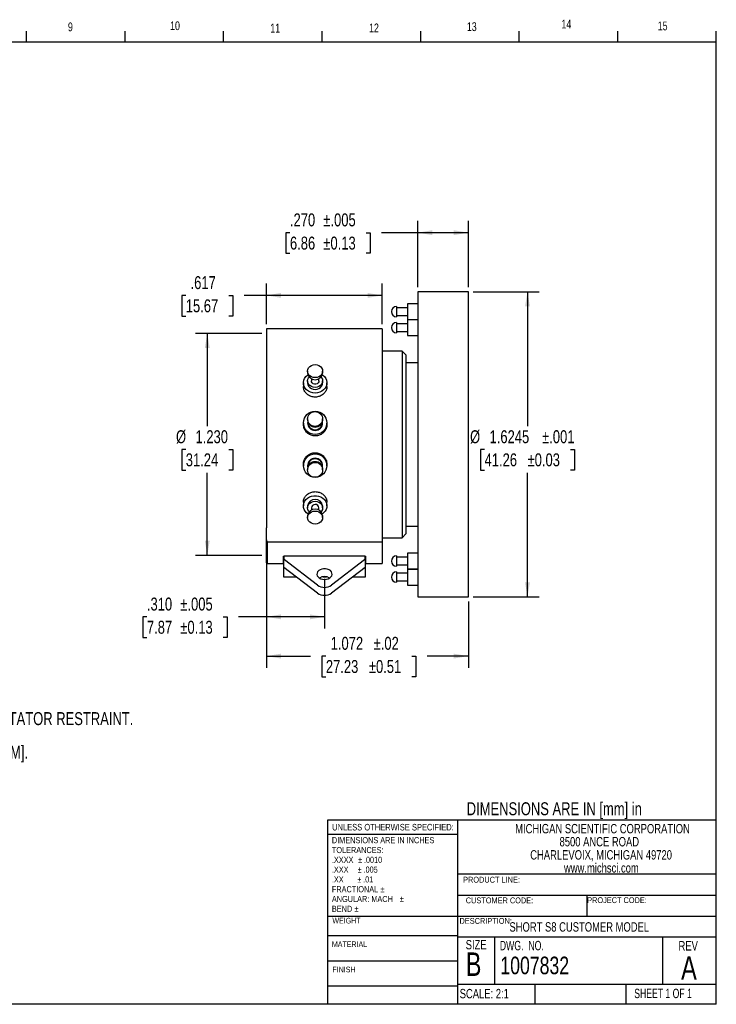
# Model space of a CAD drawing. Header units: inches. Extents: x 0.5 to 16.4, y 0.4 to 10.9.
# Tile 13 of 13: x 9 to 16.4, y 0.4 to 10.9. Entities that reach past the tile are written whole.
import ezdxf

# ---------------------------------------------------------------- set-up
doc = ezdxf.new("R2010")
doc.units = ezdxf.units.IN
doc.header["$MEASUREMENT"] = 0
for name, color, linetype in [('BORDER', 1, 'Continuous'), ('DIMENSIONS', 150, 'Continuous'), ('OBJECT', 1, 'Continuous'), ('TEXT', 7, 'Continuous')]:
    doc.layers.add(name, color=color, linetype=linetype)
doc.styles.add('SLDTEXTSTYLE0', font='TXT', dxfattribs={"width": 0.75})
doc.styles.add('SLDTEXTSTYLE1', font='TXT', dxfattribs={"width": 0.694444})
doc.styles.add('SLDTEXTSTYLE2', font='TXT', dxfattribs={"width": 0.6875})
doc.dimstyles.new('SLDDIMSTYLE2', dxfattribs={"dimtxt": 0.137795, "dimasz": 0.156, "dimexe": 0, "dimexo": 0.0625, "dimgap": 0.034449, "dimtad": 0, "dimtih": 1, "dimtoh": 1, "dimdec": 3, "dimlfac": 0.5, "dimrnd": 1e-09, "dimzin": 4, "dimdsep": 46, "dimtxsty": 'SLDTEXTSTYLE0', "dimsah": 1, "dimcen": 0.09, "dimadec": 0, "dimazin": 1, "dimtfac": 1, "dimtdec": 3, "dimtofl": 0, "dimtmove": 0, "dimatfit": 3, "dimfxl": 0, "dimfrac": 2, "dimtolj": 1, "dimtzin": 12, "dimarcsym": 0})
doc.dimstyles.new('SLDDIMSTYLE3', dxfattribs={"dimtxt": 0.137795, "dimasz": 0.156, "dimexe": 0, "dimexo": 0.0625, "dimgap": 0.034449, "dimtad": 0, "dimtih": 1, "dimtoh": 1, "dimdec": 3, "dimlfac": 0.5, "dimrnd": 1e-09, "dimzin": 12, "dimdsep": 46, "dimtxsty": 'SLDTEXTSTYLE0', "dimsah": 1, "dimcen": 0.09, "dimadec": 0, "dimazin": 3, "dimtfac": 1, "dimtdec": 3, "dimtofl": 0, "dimtmove": 0, "dimatfit": 3, "dimfxl": 0, "dimfrac": 2, "dimtolj": 1, "dimtzin": 12, "dimarcsym": 0})
doc.dimstyles.new('SLDDIMSTYLE4', dxfattribs={"dimtxt": 0.137795, "dimasz": 0.156, "dimexe": 0, "dimexo": 0.0625, "dimgap": 0.034449, "dimtad": 0, "dimtih": 1, "dimtoh": 1, "dimdec": 3, "dimlfac": 0.5, "dimrnd": 1e-09, "dimzin": 4, "dimdsep": 46, "dimtxsty": 'SLDTEXTSTYLE0', "dimsah": 1, "dimcen": 0.09, "dimadec": 0, "dimazin": 1, "dimtol": 1, "dimtp": 0.005, "dimtm": 0.005, "dimtfac": 1, "dimtdec": 3, "dimtofl": 0, "dimtmove": 0, "dimatfit": 3, "dimfxl": 0, "dimfrac": 2, "dimtolj": 1, "dimarcsym": 0})
doc.dimstyles.new('SLDDIMSTYLE5', dxfattribs={"dimtxt": 0.137795, "dimasz": 0.156, "dimexe": 0, "dimexo": 0.0625, "dimgap": 0.034449, "dimtad": 0, "dimtih": 1, "dimtoh": 1, "dimdec": 3, "dimlfac": 0.5, "dimrnd": 1e-09, "dimzin": 12, "dimdsep": 46, "dimtxsty": 'SLDTEXTSTYLE0', "dimsah": 1, "dimcen": 0.09, "dimadec": 0, "dimazin": 3, "dimtol": 1, "dimtp": 0.02, "dimtm": 0.02, "dimtfac": 1, "dimtofl": 0, "dimtmove": 0, "dimatfit": 3, "dimfxl": 0, "dimfrac": 2, "dimtolj": 1, "dimarcsym": 0})
doc.dimstyles.new('SLDDIMSTYLE6', dxfattribs={"dimtxt": 0.137795, "dimasz": 0.156, "dimexe": 0, "dimexo": 0.0625, "dimgap": 0.034449, "dimtad": 0, "dimtih": 1, "dimtoh": 1, "dimdec": 4, "dimlfac": 0.5, "dimrnd": 1e-09, "dimzin": 12, "dimdsep": 46, "dimtxsty": 'SLDTEXTSTYLE0', "dimsah": 1, "dimcen": 0.09, "dimadec": 0, "dimazin": 3, "dimtol": 1, "dimtp": 0.001, "dimtm": 0.001, "dimtfac": 1, "dimtdec": 3, "dimtofl": 0, "dimtmove": 0, "dimatfit": 3, "dimfxl": 0, "dimfrac": 2, "dimtolj": 1, "dimarcsym": 0})

# ---------------------------------------------------------------- blocks, each defined once
blk = doc.blocks.new('SW_NOTE_0')
at = {"layer": 'DIMENSIONS', "color": 0, "attachment_point": 1, "style": 'SLDTEXTSTYLE0'}
for s, insert, char_height in [('Details and specifications provided in this document are purely for informational purposes and are subject to alterations. No', (0, 0.178), 0.137795), ('liability is accepted for errors or omissions. ©2020 Michigan Scientific Corporation', (0, -0.001), 0.1378)]:
    blk.add_mtext(s, dxfattribs=dict(at, insert=insert, char_height=char_height))
blk = doc.blocks.new('SW_NOTE_0_1')
at = {"layer": 'TEXT', "color": 0, "char_height": 0.065, "attachment_point": 1, "style": 'SLDTEXTSTYLE0'}
for s, insert in [('DIMENSIONS ARE IN INCHES', (0, 0.084)), ('TOLERANCES:', (0, -0.021)), ('.XXXX', (0, -0.125)), ('%%p', (0.279, -0.125)), ('.0010', (0.341, -0.125)), ('.XXX', (0, -0.229)), ('%%p', (0.275, -0.229)), ('.005', (0.337, -0.229)), ('.XX', (0, -0.334)), ('%%p', (0.271, -0.334)), ('.01', (0.333, -0.334)), ('FRACTIONAL', (0, -0.438)), ('%%p', (0.518, -0.438)), ('ANGULAR: MACH', (0, -0.542)), ('%%p', (0.723, -0.542)), ('BEND', (0, -0.647)), ('%%p', (0.242, -0.647))]:
    blk.add_mtext(s, dxfattribs=dict(at, insert=insert))
blk = doc.blocks.new('SW_NOTE_0_2')
at = {"layer": 'TEXT', "color": 0, "char_height": 0.1, "attachment_point": 2, "style": 'SLDTEXTSTYLE0'}
for s, insert in [('MICHIGAN SCIENTIFIC CORPORATION', (1.219, 0.129)), ('8500 ANCE ROAD', (1.185, -0.01)), ('CHARLEVOIX, MICHIGAN 49720', (1.204, -0.15)), ('www.michsci.com', (1.207, -0.289))]:
    blk.add_mtext(s, dxfattribs=dict(at, insert=insert))
blk = doc.blocks.new('SW_NOTE_0_5')
at = {"layer": 'DIMENSIONS', "color": 0, "char_height": 0.1378, "attachment_point": 1, "style": 'SLDTEXTSTYLE0'}
for s, insert in [('TABS TO ATTACH STATOR RESTRAINT.', (0.02, 0.067)), ('USE A FLEXIBLE CABLE OR SOFT SPRING AS A STATOR RESTRAINT.', (0.02, -0.111)), ('DO NOT USE THE STATOR CABLE.', (0.02, -0.289)), ('UNIT TORQUE IS APPROXIMATELY 3 OZ-IN [.02 N-M].', (0.02, -0.467))]:
    blk.add_mtext(s, dxfattribs=dict(at, insert=insert))
blk = doc.blocks.new('_D_1')
at = {"layer": 'DIMENSIONS'}
for p, q in [((11.532, 7.537), (10.827, 7.537)), ((10.952, 7.537), (10.952, 6.547)), ((10.723, 6.3), (10.681, 6.3)), ((10.681, 6.3), (10.681, 6.081)), ((11.181, 6.3), (11.223, 6.3)), ((11.223, 6.3), (11.223, 6.081)), ((10.681, 6.081), (10.723, 6.081)), ((10.952, 5.173), (10.952, 6.053)), ((11.223, 6.081), (11.181, 6.081)), ((11.532, 5.173), (10.827, 5.173))]:
    blk.add_line(p, q, dxfattribs=at)
for points in [[(10.952, 7.537), (10.926, 7.381), (10.978, 7.381)], [(10.952, 5.173), (10.978, 5.329), (10.926, 5.329)]]:
    blk.add_solid(points, dxfattribs=at)
at = {"layer": 'DIMENSIONS', "char_height": 0.1378, "attachment_point": 1, "style": 'SLDTEXTSTYLE0'}
for s, insert in [('%%c', (10.619, 6.505)), ('1.230', (10.827, 6.505)), ('31.24', (10.723, 6.259))]:
    blk.add_mtext(s, dxfattribs=dict(at, insert=insert))
blk = doc.blocks.new('_D_2')
at = {"layer": 'DIMENSIONS'}
for p, q in [((11.582, 7.635), (11.582, 8.066)), ((12.816, 7.635), (12.816, 8.066)), ((10.723, 7.94), (10.681, 7.94)), ((10.681, 7.94), (10.681, 7.721)), ((11.181, 7.94), (11.223, 7.94)), ((11.223, 7.94), (11.223, 7.721)), ((11.582, 7.941), (11.344, 7.941)), ((12.816, 7.941), (11.582, 7.941)), ((10.681, 7.721), (10.723, 7.721)), ((11.223, 7.721), (11.181, 7.721))]:
    blk.add_line(p, q, dxfattribs=at)
for points in [[(11.582, 7.941), (11.738, 7.915), (11.738, 7.967)], [(12.816, 7.941), (12.66, 7.967), (12.66, 7.915)]]:
    blk.add_solid(points, dxfattribs=at)
at = {"layer": 'DIMENSIONS', "char_height": 0.1378, "attachment_point": 1, "style": 'SLDTEXTSTYLE0'}
for s, insert in [('.617', (10.774, 8.146)), ('15.67', (10.723, 7.899))]:
    blk.add_mtext(s, dxfattribs=dict(at, insert=insert))
blk = doc.blocks.new('_D_3')
at = {"layer": 'DIMENSIONS'}
for p, q in [((13.195, 8.029), (13.195, 8.734)), ((13.735, 8.029), (13.735, 8.734)), ((11.833, 8.608), (11.791, 8.608)), ((11.791, 8.608), (11.791, 8.389)), ((12.646, 8.608), (12.688, 8.608)), ((12.688, 8.608), (12.688, 8.389)), ((13.195, 8.609), (12.809, 8.609)), ((13.735, 8.609), (13.195, 8.609)), ((11.791, 8.389), (11.833, 8.389)), ((12.688, 8.389), (12.646, 8.389))]:
    blk.add_line(p, q, dxfattribs=at)
for points in [[(13.195, 8.609), (13.351, 8.583), (13.351, 8.635)], [(13.735, 8.609), (13.579, 8.635), (13.579, 8.583)]]:
    blk.add_solid(points, dxfattribs=at)
at = {"layer": 'DIMENSIONS', "char_height": 0.1378, "attachment_point": 1, "style": 'SLDTEXTSTYLE0'}
for s, insert in [('.270', (11.833, 8.814)), ('±.005', (12.189, 8.814)), ('6.86', (11.833, 8.567)), ('±0.13', (12.189, 8.567))]:
    blk.add_mtext(s, dxfattribs=dict(at, insert=insert))
blk = doc.blocks.new('_D_4')
at = {"layer": 'DIMENSIONS'}
for p, q in [((11.582, 5.287), (11.582, 3.975)), ((13.735, 4.68), (13.735, 3.975)), ((11.582, 4.1), (12.053, 4.1)), ((12.216, 4.099), (12.174, 4.099)), ((12.174, 4.099), (12.174, 3.88)), ((13.131, 4.099), (13.173, 4.099)), ((13.173, 4.099), (13.173, 3.88)), ((13.735, 4.1), (13.294, 4.1)), ((12.174, 3.88), (12.216, 3.88)), ((13.173, 3.88), (13.131, 3.88))]:
    blk.add_line(p, q, dxfattribs=at)
for points in [[(11.582, 4.1), (11.738, 4.074), (11.738, 4.126)], [(13.735, 4.1), (13.579, 4.126), (13.579, 4.074)]]:
    blk.add_solid(points, dxfattribs=at)
at = {"layer": 'DIMENSIONS', "char_height": 0.1378, "attachment_point": 1, "style": 'SLDTEXTSTYLE0'}
for s, insert in [('1.072', (12.267, 4.305)), ('±.02', (12.725, 4.305)), ('27.23', (12.216, 4.058)), ('±0.51', (12.674, 4.058))]:
    blk.add_mtext(s, dxfattribs=dict(at, insert=insert))
blk = doc.blocks.new('_D_5')
at = {"layer": 'DIMENSIONS'}
for p, q in [((13.785, 7.979), (14.489, 7.979)), ((14.364, 7.979), (14.364, 6.547)), ((13.907, 6.3), (13.865, 6.3)), ((13.865, 6.3), (13.865, 6.081)), ((14.822, 6.3), (14.864, 6.3)), ((14.864, 6.3), (14.864, 6.081)), ((13.865, 6.081), (13.907, 6.081)), ((14.364, 4.73), (14.364, 6.053)), ((14.864, 6.081), (14.822, 6.081)), ((13.785, 4.73), (14.489, 4.73))]:
    blk.add_line(p, q, dxfattribs=at)
for points in [[(14.364, 7.979), (14.338, 7.823), (14.39, 7.823)], [(14.364, 4.73), (14.39, 4.886), (14.338, 4.886)]]:
    blk.add_solid(points, dxfattribs=at)
at = {"layer": 'DIMENSIONS', "char_height": 0.1378, "attachment_point": 1, "style": 'SLDTEXTSTYLE0'}
for s, insert in [('%%c', (13.752, 6.505)), ('1.6245', (13.96, 6.505)), ('±.001', (14.52, 6.505)), ('41.26', (13.907, 6.259)), ('±0.03', (14.365, 6.259))]:
    blk.add_mtext(s, dxfattribs=dict(at, insert=insert))
blk = doc.blocks.new('_D_6')
at = {"layer": 'DIMENSIONS'}
for p, q in [((11.582, 5.287), (11.582, 4.393)), ((12.202, 4.924), (12.202, 4.393)), ((10.309, 4.517), (10.267, 4.517)), ((10.267, 4.517), (10.267, 4.298)), ((11.122, 4.517), (11.164, 4.517)), ((11.164, 4.517), (11.164, 4.298)), ((11.582, 4.518), (11.285, 4.518)), ((12.202, 4.518), (11.582, 4.518)), ((10.267, 4.298), (10.309, 4.298)), ((11.164, 4.298), (11.122, 4.298))]:
    blk.add_line(p, q, dxfattribs=at)
for points in [[(11.582, 4.518), (11.738, 4.492), (11.738, 4.544)], [(12.202, 4.518), (12.046, 4.544), (12.046, 4.492)]]:
    blk.add_solid(points, dxfattribs=at)
at = {"layer": 'DIMENSIONS', "char_height": 0.1378, "attachment_point": 1, "style": 'SLDTEXTSTYLE0'}
for s, insert in [('.310', (10.309, 4.723)), ('±.005', (10.665, 4.723)), ('7.87', (10.309, 4.476)), ('±0.13', (10.665, 4.476))]:
    blk.add_mtext(s, dxfattribs=dict(at, insert=insert))

msp = doc.modelspace()

# ---------------------------------------------------------------- linework, layer by layer
at = {"layer": 'BORDER'}
for p, q in [((9.02625, 10.64207), (9.02625, 10.75404)), ((10.07625, 10.64207), (10.07625, 10.75404)), ((11.12625, 10.64207), (11.12625, 10.75404)), ((12.17625, 10.64207), (12.17625, 10.75404)), ((13.22625, 10.64207), (13.22625, 10.75404)), ((14.27625, 10.64207), (14.27625, 10.75404)), ((15.32625, 10.64207), (15.32625, 10.75404)), ((16.37625, 10.64207), (16.37625, 10.75404)), ((0.62625, 10.64207), (16.37625, 10.64207)), ((16.37625, 0.39207), (16.37625, 10.64207)), ((12.23608, 0.39207), (12.23608, 2.35642)), ((12.23608, 2.35642), (16.37625, 2.35642)), ((13.61753, 2.35642), (13.61753, 0.39207)), ((13.61753, 2.35642), (13.61753, 0.39207)), ((13.61753, 2.20208), (12.23608, 2.20208)), ((13.61753, 1.78004), (16.37625, 1.78004)), ((13.61753, 1.55532), (16.37625, 1.55532)), ((14.99689, 1.55532), (14.99689, 1.33102)), ((12.23608, 1.33236), (13.61753, 1.33236)), ((13.61753, 1.33102), (16.37625, 1.33102)), ((12.23608, 1.1258), (13.61753, 1.1258)), ((13.61753, 1.11194), (16.37625, 1.11194)), ((14.01308, 1.11194), (14.01308, 0.60496)), ((15.80432, 1.11194), (15.80432, 0.60496)), ((12.23608, 0.8558), (13.61753, 0.8558)), ((12.23608, 0.58835), (13.61753, 0.58835)), ((13.61753, 0.60496), (16.37625, 0.60496)), ((14.44067, 0.60496), (14.44067, 0.39207)), ((15.41258, 0.60496), (15.41258, 0.39207)), ((16.37625, 0.39207), (0.62625, 0.39207))]:
    msp.add_line(p, q, dxfattribs=at)
at = {"layer": 'OBJECT', "linetype": 'Continuous', "lineweight": 25}
for p, q in [((13.73451, 7.97922), (13.19451, 7.97922)), ((13.19451, 7.97922), (13.19451, 4.73022)), ((13.73451, 4.73022), (13.73451, 7.97922)), ((12.96951, 7.82292), (12.96951, 7.79967)), ((13.08451, 7.80792), (12.96951, 7.80792)), ((12.96951, 7.79967), (12.96951, 7.71292)), ((13.19451, 7.85292), (13.08451, 7.85292)), ((13.08451, 7.85292), (13.08451, 7.68292)), ((12.96951, 7.72792), (13.08451, 7.72792)), ((13.08451, 7.68292), (13.19451, 7.68292)), ((13.19451, 7.68247), (13.08451, 7.68247)), ((13.08451, 7.68247), (13.08451, 7.51247)), ((12.81556, 7.58472), (11.58161, 7.58472)), ((11.58161, 7.58472), (11.58161, 5.46607)), ((12.81556, 7.58472), (12.81556, 5.46607)), ((12.96951, 7.65247), (12.96951, 7.59747)), ((13.08451, 7.63747), (12.96951, 7.63747)), ((12.96951, 7.59747), (12.96951, 7.54247)), ((12.96951, 7.55747), (13.08451, 7.55747)), ((13.08451, 7.51247), (13.19451, 7.51247)), ((13.02961, 7.34872), (12.81556, 7.34872)), ((13.06961, 7.30872), (13.02961, 7.34872)), ((13.02961, 7.34872), (13.02961, 5.36072)), ((13.06961, 7.30872), (13.06961, 5.40072)), ((12.02161, 7.13472), (12.02161, 7.11472)), ((12.18161, 7.11472), (12.18161, 7.13472)), ((13.19451, 7.22472), (13.06961, 7.22472)), ((12.02161, 7.02972), (12.02161, 7.00972)), ((12.06161, 7.05472), (12.06161, 7.02972)), ((12.14161, 7.02972), (12.14161, 7.05472)), ((12.18161, 7.00972), (12.18161, 7.02972)), ((11.97661, 7.00972), (11.97661, 6.96964)), ((12.22661, 6.96964), (12.22661, 7.00972)), ((12.02161, 6.62561), (12.02161, 6.61867)), ((12.18161, 6.61867), (12.18161, 6.62561)), ((11.97661, 6.5822), (11.97661, 6.56828)), ((12.02161, 6.58915), (12.02161, 6.5822)), ((12.18161, 6.5822), (12.18161, 6.58915)), ((12.22661, 6.56828), (12.22661, 6.5822)), ((11.97661, 6.14116), (11.97661, 6.12724)), ((12.02161, 6.12724), (12.02161, 6.1203)), ((12.02161, 6.09078), (12.02161, 6.08383)), ((12.18161, 6.1203), (12.18161, 6.12724)), ((12.18161, 6.08383), (12.18161, 6.09078)), ((12.22661, 6.12724), (12.22661, 6.14116)), ((11.97661, 5.7398), (11.97661, 5.69972)), ((12.02161, 5.69972), (12.02161, 5.67972)), ((12.06161, 5.67972), (12.06161, 5.65472)), ((12.14161, 5.65472), (12.14161, 5.67972)), ((12.18161, 5.67972), (12.18161, 5.69972)), ((12.22661, 5.69972), (12.22661, 5.7398)), ((12.02161, 5.59472), (12.02161, 5.57472)), ((12.18161, 5.57472), (12.18161, 5.59472)), ((11.58161, 5.33687), (11.58161, 5.46607)), ((12.81556, 5.46607), (12.81556, 5.3144)), ((13.06961, 5.48472), (13.19451, 5.48472)), ((12.81556, 5.36072), (13.02961, 5.36072)), ((13.02961, 5.36072), (13.06961, 5.40072)), ((11.58161, 5.09472), (11.58161, 5.33687)), ((12.81556, 5.3144), (11.59161, 5.3144)), ((11.59161, 5.3144), (11.59161, 5.08472)), ((12.81556, 5.3144), (12.81556, 5.08472)), ((11.76411, 5.16246), (11.76686, 5.16246)), ((11.76411, 5.08472), (11.76411, 5.16246)), ((11.76686, 5.16472), (11.76686, 5.1294)), ((12.63636, 5.16472), (11.76686, 5.16472)), ((12.63636, 5.1294), (12.63636, 5.16472)), ((12.63636, 5.16246), (12.63911, 5.16246)), ((12.63911, 5.16246), (12.63911, 5.08472)), ((12.96951, 5.16698), (12.96951, 5.11198)), ((13.08451, 5.15198), (12.96951, 5.15198)), ((13.19451, 5.19698), (13.08451, 5.19698)), ((13.08451, 5.19698), (13.08451, 5.02698)), ((11.58161, 5.09472), (11.59161, 5.08472)), ((11.59161, 5.08472), (11.76411, 5.08472)), ((11.76361, 5.04472), (11.76361, 4.94472)), ((11.76361, 5.04472), (11.76686, 5.04472)), ((11.76686, 5.04472), (11.76686, 5.1294)), ((12.12844, 4.77025), (11.76686, 5.04472)), ((12.12844, 4.8551), (11.77458, 5.12372)), ((12.62864, 5.12372), (12.27478, 4.8551)), ((12.63636, 5.04472), (12.27478, 4.77025)), ((12.63636, 5.1294), (12.63636, 5.04472)), ((12.63636, 5.04472), (12.63961, 5.04472)), ((12.63911, 5.08472), (12.81556, 5.08472)), ((12.63961, 4.94472), (12.63961, 5.04472)), ((12.96951, 5.11198), (12.96951, 5.05698)), ((12.96951, 5.07198), (13.08451, 5.07198)), ((11.76361, 4.94472), (11.89859, 4.94472)), ((12.18195, 4.94472), (12.22127, 4.94472)), ((12.50462, 4.94472), (12.63961, 4.94472)), ((12.96951, 4.99652), (12.96951, 4.94467)), ((13.08451, 4.98152), (12.96951, 4.98152)), ((12.96951, 4.94467), (12.96951, 4.88652)), ((13.08451, 5.02698), (13.19451, 5.02698)), ((13.19451, 5.02652), (13.08451, 5.02652)), ((13.08451, 5.02652), (13.08451, 4.85652)), ((12.96951, 4.90152), (13.08451, 4.90152)), ((13.08451, 4.85652), (13.19451, 4.85652)), ((13.19451, 4.73022), (13.73451, 4.73022))]:
    msp.add_line(p, q, dxfattribs=at)
at = {"layer": 'OBJECT', "linetype": 'Continuous', "lineweight": 25, "flags": 128}
for points in [[(12.10161, 7.204), (12.12231, 7.20164), (12.14161, 7.19472), (12.15818, 7.18371), (12.17089, 7.16936), (12.17888, 7.15265), (12.18161, 7.13472), (12.17888, 7.11679), (12.17089, 7.10008), (12.15818, 7.08573), (12.14161, 7.07472), (12.12231, 7.0678), (12.10161, 7.06544), (12.0809, 7.0678), (12.06161, 7.07472), (12.04504, 7.08573), (12.03233, 7.10008), (12.02433, 7.11679), (12.02161, 7.13472), (12.02433, 7.15265), (12.03233, 7.16936), (12.04504, 7.18371), (12.06161, 7.19472), (12.0809, 7.20164), (12.10161, 7.204)], [(12.10161, 6.90147), (12.07645, 6.90369), (12.05231, 6.91024), (12.0302, 6.92087), (12.01101, 6.93514), (11.99553, 6.95246), (11.98439, 6.97213), (11.97805, 6.99333), (11.97677, 7.01521), (11.9806, 7.03686), (11.98938, 7.0574), (12.00276, 7.07599), (12.02019, 7.09186), (12.02486, 7.09517)], [(12.16479, 7.07222), (12.17089, 7.06436), (12.17888, 7.04765), (12.18161, 7.02972), (12.17888, 7.01179), (12.17089, 6.99508), (12.15818, 6.98073), (12.14161, 6.96972), (12.12231, 6.9628), (12.10161, 6.96044), (12.0809, 6.9628), (12.06161, 6.96972), (12.04504, 6.98073), (12.03233, 6.99508), (12.02433, 7.01179), (12.02161, 7.02972), (12.02433, 7.04765), (12.03233, 7.06436), (12.03843, 7.07222)], [(12.14161, 7.02972), (12.14008, 7.02024), (12.13353, 7.00885), (12.12267, 7.00027), (12.10896, 6.99567), (12.09426, 6.99567), (12.08055, 7.00027), (12.06969, 7.00885), (12.06314, 7.02024), (12.06161, 7.02972)], [(12.17836, 7.09517), (12.18303, 7.09186), (12.20046, 7.07599), (12.21383, 7.0574), (12.22262, 7.03686), (12.22645, 7.01521), (12.22517, 6.99333), (12.21883, 6.97213), (12.20769, 6.95246), (12.19221, 6.93514), (12.17302, 6.92087), (12.1509, 6.91024), (12.12677, 6.90369), (12.10161, 6.90147)], [(12.02161, 7.00972), (12.02433, 6.99179), (12.03233, 6.97508), (12.04504, 6.96073), (12.06161, 6.94972), (12.0809, 6.9428), (12.10161, 6.94044), (12.12231, 6.9428), (12.14161, 6.94972), (12.15818, 6.96073), (12.17089, 6.97508), (12.17888, 6.99179), (12.18161, 7.00972), (12.18161, 7.00972)], [(12.02486, 5.61428), (12.01101, 5.62514), (11.99553, 5.64246), (11.98439, 5.66213), (11.97805, 5.68333), (11.97677, 5.70521), (11.9806, 5.72686), (11.98938, 5.7474), (12.00276, 5.76599), (12.02019, 5.78186), (12.04095, 5.79437), (12.06419, 5.80301), (12.08896, 5.80742), (12.11425, 5.80742), (12.13903, 5.80301), (12.16227, 5.79437), (12.18303, 5.78186), (12.20046, 5.76599), (12.21383, 5.7474), (12.22262, 5.72686), (12.22645, 5.70521), (12.22517, 5.68333), (12.21883, 5.66213), (12.20769, 5.64246), (12.19221, 5.62514), (12.17836, 5.61428)], [(12.03843, 5.63722), (12.03233, 5.64508), (12.02433, 5.66179), (12.02161, 5.67972), (12.02433, 5.69765), (12.03233, 5.71436), (12.04504, 5.72871), (12.06161, 5.73972), (12.0809, 5.74664), (12.10161, 5.749)], [(12.10161, 5.749), (12.12231, 5.74664), (12.14161, 5.73972), (12.15818, 5.72871), (12.17089, 5.71436), (12.17888, 5.69765), (12.18161, 5.67972), (12.17888, 5.66179), (12.17089, 5.64508), (12.16479, 5.63722)], [(12.10161, 5.644), (12.12231, 5.64164), (12.14161, 5.63472), (12.15818, 5.62371), (12.17089, 5.60936), (12.17888, 5.59265), (12.18161, 5.57472), (12.17888, 5.55679), (12.17089, 5.54008), (12.15818, 5.52573), (12.14161, 5.51472), (12.12231, 5.5078), (12.10161, 5.50544), (12.0809, 5.5078), (12.06161, 5.51472), (12.04504, 5.52573), (12.03233, 5.54008), (12.02433, 5.55679), (12.02161, 5.57472), (12.02433, 5.59265), (12.03233, 5.60936), (12.04504, 5.62371), (12.06161, 5.63472), (12.0809, 5.64164), (12.10161, 5.644)], [(12.20161, 4.91674), (12.22175, 4.91854), (12.24063, 4.92382), (12.25706, 4.93226), (12.27, 4.94332), (12.27864, 4.95631), (12.28245, 4.97042), (12.28117, 4.98474), (12.2749, 4.9984), (12.26402, 5.01052), (12.24922, 5.02035), (12.23143, 5.02727), (12.21176, 5.03084), (12.19146, 5.03084), (12.17179, 5.02727), (12.154, 5.02035), (12.1392, 5.01052), (12.12832, 4.9984), (12.12204, 4.98474), (12.12077, 4.97042), (12.12457, 4.95631), (12.13322, 4.94332), (12.14616, 4.93226), (12.16259, 4.92382), (12.18146, 4.91854), (12.20161, 4.91674)]]:
    msp.add_lwpolyline(points, dxfattribs=at)
at = {"layer": 'OBJECT', "linetype": 'Continuous', "lineweight": 25}
for centre, radius in [((12.10186, 6.58353), 0.12442), ((12.1014, 6.62481), 0.07959), ((12.10186, 6.12857), 0.12442), ((12.1014, 6.08303), 0.07959)]:
    msp.add_circle(centre, radius, dxfattribs=at)
for centre, radius, start, end in [((12.96951, 7.76792), 0.055, 90, 180), ((12.96951, 7.76792), 0.055, 180, 270), ((12.96951, 7.59747), 0.055, 90, 180), ((12.96951, 7.59747), 0.055, 180, 270), ((12.10161, 7.12402), 0.08054, 186.625443, 353.374557), ((12.10161, 6.61965), 0.08001, 180.705837, 359.294163), ((12.10161, 6.58309), 0.08, 180.635323, 359.364677), ((12.10161, 6.58974), 0.07985, 169.776243, 10.223757), ((12.10101, 6.12663), 0.0794, 89.564779, 179.558107), ((12.10094, 6.11987), 0.07922, 89.513916, 190.421266), ((12.10221, 6.12663), 0.0794, 0.441863, 90.435199), ((12.1025, 6.12005), 0.07904, 349.421502, 90.643263), ((12.10101, 6.09017), 0.0794, 89.564778, 179.558115), ((12.10221, 6.09017), 0.0794, 0.441855, 90.4352), ((12.09661, 5.69395), 0.07522, 86.1887, 175.598049), ((12.10661, 5.69395), 0.07522, 4.401917, 93.811281), ((12.09661, 5.58895), 0.07522, 86.188726, 175.598053), ((12.09889, 5.67709), 0.03737, 85.822307, 175.964472), ((12.10476, 5.67759), 0.03691, 3.314974, 94.898143), ((12.10661, 5.58895), 0.07522, 4.401913, 93.811255), ((12.96951, 5.11198), 0.055, 90, 180), ((12.96951, 5.11198), 0.055, 180, 270), ((12.20161, 4.84188), 0.10492, 58.760292, 121.239708), ((12.96951, 4.94152), 0.055, 90, 180), ((12.96951, 4.94152), 0.055, 180, 270), ((12.20161, 4.9608), 0.12855, 235.304997, 304.695003), ((12.20161, 4.87595), 0.12855, 235.305069, 304.694931)]:
    msp.add_arc(centre, radius, start, end, dxfattribs=at)
for centre, major_axis, start_param, end_param in [((11.77458, 5.02472), (-0.11865, 0.13116), 5.14044026, 5.19964821), ((12.62864, 5.02472), (0.11865, 0.13116), 1.0835371, 1.14274505)]:
    msp.add_ellipse(centre, major_axis=major_axis, ratio=0.41274522, start_param=start_param, end_param=end_param, dxfattribs=at)
for points, knots in [([(12.22503, 6.96957), (12.22546, 6.96552), (12.22718, 6.94948), (12.21572, 6.92123), (12.19182, 6.89012), (12.15679, 6.86762), (12.12481, 6.85922), (12.09226, 6.85758), (12.05957, 6.86265), (12.02215, 6.88148), (11.9941, 6.91015), (11.97811, 6.9413), (11.97817, 6.96163), (11.97819, 6.96972)], [0, 0, 0, 0, 0.03604287, 0.14283175, 0.24981836, 0.35728691, 0.46477399, 0.50000309, 0.60699671, 0.71397691, 0.82130495, 0.92886217, 1, 1, 1, 1]), ([(12.22503, 6.5682), (12.22546, 6.56358), (12.22718, 6.54526), (12.21572, 6.5136), (12.19182, 6.47904), (12.15679, 6.45431), (12.12481, 6.44513), (12.09226, 6.44333), (12.05957, 6.44888), (12.02215, 6.46951), (11.9941, 6.50125), (11.97811, 6.53605), (11.97817, 6.55917), (11.97819, 6.56837)], [0, 0, 0, 0, 0.03604289, 0.14283171, 0.24981838, 0.35728692, 0.46477401, 0.50000311, 0.60699673, 0.71397691, 0.82130499, 0.92886226, 1, 1, 1, 1]), ([(11.97819, 6.14125), (11.97775, 6.14587), (11.97604, 6.16418), (11.98749, 6.19584), (12.0114, 6.23043), (12.04643, 6.25505), (12.07841, 6.26455), (12.09701, 6.26519), (12.10161, 6.26534)], [0, 0, 0, 0, 0.07208531, 0.2856615, 0.49963371, 0.71456942, 0.92954188, 1, 1, 1, 1]), ([(12.10161, 6.26534), (12.11562, 6.26396), (12.14363, 6.26121), (12.18108, 6.23976), (12.20912, 6.20824), (12.2251, 6.17339), (12.22505, 6.15028), (12.22503, 6.14108)], [0, 0, 0, 0, 0.21398859, 0.42795032, 0.64260758, 0.85772362, 1, 1, 1, 1]), ([(11.97819, 5.73988), (11.97775, 5.74393), (11.97604, 5.75997), (11.98749, 5.78821), (12.0114, 5.81935), (12.04643, 5.84174), (12.07841, 5.85044), (12.09701, 5.85102), (12.10161, 5.85116)], [0, 0, 0, 0, 0.07208528, 0.28566159, 0.49963367, 0.71456943, 0.92954187, 1, 1, 1, 1]), ([(12.10161, 5.85116), (12.11562, 5.8499), (12.14363, 5.84737), (12.18108, 5.82781), (12.20912, 5.79934), (12.2251, 5.76814), (12.22505, 5.74782), (12.22503, 5.73973)], [0, 0, 0, 0, 0.21398859, 0.42795032, 0.64260751, 0.85772344, 1, 1, 1, 1]), ([(11.58161, 5.33687), (11.58319, 5.33315), (11.58638, 5.32568), (11.58986, 5.31817), (11.59161, 5.3144)], [0, 0, 0, 0, 0.49762713, 1, 1, 1, 1])]:
    msp.add_open_spline(points, degree=3, knots=knots, dxfattribs=at)

# ---------------------------------------------------------------- block references
at = {"layer": 'DIMENSIONS'}
for name, p in [('SW_NOTE_0_5', (5.52129, 3.61411)), ('SW_NOTE_0', (0.7702, 0.75565))]:
    msp.add_blockref(name, p, dxfattribs=at)
at = {"layer": 'TEXT'}
for name, p in [('SW_NOTE_0_2', (13.94459, 2.18357)), ('SW_NOTE_0_1', (12.27996, 2.08829))]:
    msp.add_blockref(name, p, dxfattribs=at)

# ---------------------------------------------------------------- texts
at = {"layer": 'DIMENSIONS', "insert": (13.71695, 2.54336), "char_height": 0.1377953, "attachment_point": 1, "style": 'SLDTEXTSTYLE0'}
msp.add_mtext('DIMENSIONS ARE IN [mm] in', dxfattribs=at)
at = {"layer": 'TEXT', "attachment_point": 1}
for s, insert, char_height, style in [('9', (9.46748, 10.84729), 0.09375, 'SLDTEXTSTYLE0'), ('9', (9.46748, 10.84729), 0.09375, 'SLDTEXTSTYLE0'), ('10', (10.55628, 10.85987), 0.09375, 'SLDTEXTSTYLE0'), ('10', (10.55628, 10.85987), 0.09375, 'SLDTEXTSTYLE0'), ('11', (11.62375, 10.83424), 0.09375, 'SLDTEXTSTYLE0'), ('11', (11.62375, 10.83424), 0.09375, 'SLDTEXTSTYLE0'), ('12', (12.67602, 10.83606), 0.09375, 'SLDTEXTSTYLE0'), ('12', (12.67602, 10.83606), 0.09375, 'SLDTEXTSTYLE0'), ('13', (13.71847, 10.84951), 0.09375, 'SLDTEXTSTYLE0'), ('13', (13.71847, 10.84951), 0.09375, 'SLDTEXTSTYLE0'), ('14', (14.72643, 10.87697), 0.09375, 'SLDTEXTSTYLE0'), ('14', (14.72643, 10.87697), 0.09375, 'SLDTEXTSTYLE0'), ('15', (15.75196, 10.85734), 0.09375, 'SLDTEXTSTYLE0'), ('15', (15.75196, 10.85734), 0.09375, 'SLDTEXTSTYLE0'), ('UNLESS OTHERWISE SPECIFIED:', (12.2827, 2.3133), 0.07, 'SLDTEXTSTYLE0'), ('UNLESS OTHERWISE SPECIFIED:', (12.2827, 2.3133), 0.07, 'SLDTEXTSTYLE0'), ('PRODUCT LINE:', (13.67836, 1.75005), 0.0625, 'SLDTEXTSTYLE0'), ('CUSTOMER CODE:', (13.70651, 1.52996), 0.0625, 'SLDTEXTSTYLE0'), ('PROJECT CODE:', (15.00028, 1.53239), 0.0625, 'SLDTEXTSTYLE0'), ('WEIGHT', (12.2855, 1.31295), 0.06, 'SLDTEXTSTYLE0'), ('DESCRIPTION:', (13.64028, 1.31161), 0.0625, 'SLDTEXTSTYLE0'), ('SHORT S8 CUSTOMER MODEL', (14.1719, 1.26626), 0.1, 'SLDTEXTSTYLE0'), ('MATERIAL', (12.27979, 1.06122), 0.06, 'SLDTEXTSTYLE0'), ('SIZE', (13.70578, 1.07723), 0.1, 'SLDTEXTSTYLE0'), ('DWG.  NO.', (14.06906, 1.06756), 0.1, 'SLDTEXTSTYLE1'), ('REV', (15.97339, 1.06498), 0.1, 'SLDTEXTSTYLE0'), ('B', (13.70617, 0.94421), 0.25, 'SLDTEXTSTYLE0'), ('1007832', (14.07531, 0.89964), 0.1875, 'SLDTEXTSTYLE0'), ('A', (16.00093, 0.90451), 0.25, 'SLDTEXTSTYLE0'), ('FINISH', (12.2855, 0.79293), 0.06, 'SLDTEXTSTYLE0'), ('SCALE: 2:1', (13.64179, 0.55605), 0.1, 'SLDTEXTSTYLE0'), ('SHEET 1 OF 1', (15.50199, 0.55799), 0.1, 'SLDTEXTSTYLE2')]:
    msp.add_mtext(s, dxfattribs=dict(at, insert=insert, char_height=char_height, style=style))

# ---------------------------------------------------------------- dimensions: what is measured, and where the dimension line sits
at = {"layer": 'DIMENSIONS'}
for base, p1, p2, dimstyle, picture, middle in [((13.19451, 8.60914), (13.73451, 7.97922), (13.19451, 7.97922), 'SLDDIMSTYLE4', '_D_3', (12.23946, 8.60914)), ((11.58161, 7.94106), (12.81556, 7.58472), (11.58161, 7.58472), 'SLDDIMSTYLE3', '_D_2', (10.95169, 7.94106)), ((12.20161, 4.51829), (11.58161, 5.33687), (12.20161, 4.97401), 'SLDDIMSTYLE4', '_D_6', (10.71547, 4.51829)), ((13.73451, 4.1003), (11.58161, 5.33687), (13.73451, 4.73022), 'SLDDIMSTYLE5', '_D_4', (12.67379, 4.1003))]:
    dim = msp.add_linear_dim(base=base, p1=p1, p2=p2, dimstyle=dimstyle, dxfattribs=at)
    dim.commit()
    dim.dimension.update_dxf_attribs({"geometry": picture, "text_midpoint": middle, "dimtype": 160})
for base, p1, p2, dimstyle, picture, middle in [((14.36443, 7.97922), (13.73451, 4.73022), (13.73451, 7.97922), 'SLDDIMSTYLE6', '_D_5', (14.36443, 6.29978)), ((10.95169, 5.17272), (11.58161, 7.53672), (11.58161, 5.17272), 'SLDDIMSTYLE2', '_D_1', (10.95169, 6.29978))]:
    dim = msp.add_linear_dim(base=base, p1=p1, p2=p2, angle=90, text='%%c<>', dimstyle=dimstyle, dxfattribs=at)
    dim.commit()
    dim.dimension.update_dxf_attribs({"geometry": picture, "text_midpoint": middle, "dimtype": 160})

doc.saveas('drawing.dxf')
